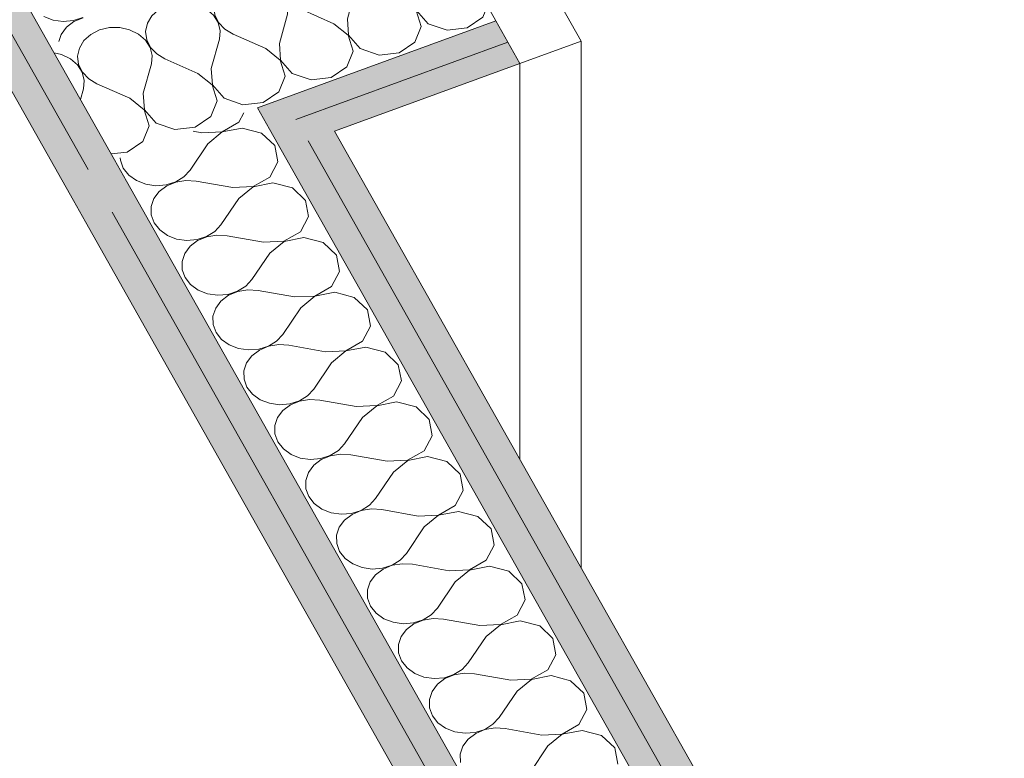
# Model space of a CAD drawing. Header units: millimetres. Extents: x -8337 to 19291, y 9509 to 21675.
# Tile 37 of 163: x -3088 to -2622, y 13799 to 14149. Entities that reach past the tile are written whole.
import ezdxf

# ---------------------------------------------------------------- set-up
doc = ezdxf.new("R2010")
doc.units = ezdxf.units.MM
doc.header["$MEASUREMENT"] = 0
doc.layers.add('Nuevo_08_E_Envans secs', color=7, linetype='Continuous')
doc.layers.add('Nuevo_Puertas Archicad', color=7, linetype='Continuous')
doc.layers.add('Nuevo_08_E_Envans secs_Pluma_Nº__1', color=7, linetype='Continuous', lineweight=5)
doc.layers.add('Nuevo_Puertas Archicad_Pluma_Nº__1', color=7, linetype='Continuous', lineweight=5)
for name, color, linetype, lineweight, true_color in [('Nuevo_08_E_Envans secs_Pluma_Nº__102', 7, 'Continuous', 5, 0xcccccc), ('Nuevo_08_E_Envans secs_Pluma_Nº__79', 7, 'Continuous', 5, 0xaaffd5), ('Nuevo_Puertas Archicad_Pluma_Nº__3', 7, 'Continuous', 5, 0xa4a4a4)]:
    doc.layers.add(name, color=color, linetype=linetype, lineweight=lineweight, true_color=true_color)

# ---------------------------------------------------------------- blocks, each defined once
blk = doc.blocks.new('*X74')
at = {"layer": 'Nuevo_08_E_Envans secs_Pluma_Nº__102', "color": 254, "linetype": 'Continuous', "lineweight": 5, "true_color": 0xcccccc}
for p, q in [((-2893.61, 14200.9), (-2896.87, 14197.97)), ((-2892.52, 14201.45), (-2893.61, 14200.9)), ((-2899.01, 14194.43), (-2899.87, 14190.56)), ((-2896.87, 14197.97), (-2899.01, 14194.43)), ((-2921.71, 14191.23), (-2925.84, 14189.13)), ((-2917.03, 14192.35), (-2921.71, 14191.23)), ((-2912.15, 14192.39), (-2917.03, 14192.35)), ((-2907.44, 14191.35), (-2912.15, 14192.39)), ((-2903.27, 14189.32), (-2907.44, 14191.35)), ((-2899.87, 14190.56), (-2899.38, 14186.64)), ((-2929.09, 14186.2), (-2931.23, 14182.66)), ((-2925.84, 14189.13), (-2929.09, 14186.2)), ((-2899.94, 14186.44), (-2903.27, 14189.32)), ((-2897.72, 14182.94), (-2899.94, 14186.44)), ((-2899.38, 14186.64), (-2897.59, 14182.99)), ((-2949.26, 14180.58), (-2953.94, 14179.47)), ((-2944.38, 14180.62), (-2949.26, 14180.58)), ((-2939.67, 14179.58), (-2944.38, 14180.62)), ((-2931.23, 14182.66), (-2932.09, 14178.79)), ((-2896.76, 14179.08), (-2897.72, 14182.94)), ((-2897.59, 14182.99), (-2894.62, 14179.86)), ((-2958.06, 14177.36), (-2961.32, 14174.43)), ((-2953.94, 14179.47), (-2958.06, 14177.36)), ((-2935.49, 14177.55), (-2939.67, 14179.58)), ((-2932.17, 14174.67), (-2935.49, 14177.55)), ((-2932.09, 14178.79), (-2931.61, 14174.88)), ((-2897.15, 14175.16), (-2896.76, 14179.08)), ((-2894.62, 14179.86), (-2890.71, 14177.51)), ((-2875.22, 14170.66), (-2890.71, 14177.51)), ((-2963.46, 14170.9), (-2964.32, 14167.02)), ((-2961.32, 14174.43), (-2963.46, 14170.9)), ((-2929.94, 14171.17), (-2932.17, 14174.67)), ((-2931.61, 14174.88), (-2929.81, 14171.22)), ((-2928.99, 14167.31), (-2929.94, 14171.17)), ((-2929.81, 14171.22), (-2926.84, 14168.1)), ((-2900.98, 14161.24), (-2897.15, 14175.16)), ((-2986.16, 14167.7), (-2990.29, 14165.6)), ((-2981.48, 14168.81), (-2986.16, 14167.7)), ((-2976.6, 14168.85), (-2981.48, 14168.81)), ((-2971.9, 14167.82), (-2976.6, 14168.85)), ((-2967.72, 14165.78), (-2971.9, 14167.82)), ((-2964.32, 14167.02), (-2963.83, 14163.11)), ((-2929.38, 14163.39), (-2928.99, 14167.31)), ((-2926.84, 14168.1), (-2922.93, 14165.75)), ((-2993.54, 14162.67), (-2995.68, 14159.13)), ((-2990.29, 14165.6), (-2993.54, 14162.67)), ((-2964.39, 14162.91), (-2967.72, 14165.78)), ((-2962.17, 14159.4), (-2964.39, 14162.91)), ((-2963.83, 14163.11), (-2962.04, 14159.45)), ((-2933.21, 14149.47), (-2929.38, 14163.39)), ((-2907.43, 14158.89), (-2922.93, 14165.75)), ((-3013.71, 14157.05), (-3018.39, 14155.93)), ((-3008.83, 14157.09), (-3013.71, 14157.05)), ((-3004.12, 14156.05), (-3008.83, 14157.09)), ((-2995.68, 14159.13), (-2996.54, 14155.26)), ((-2961.21, 14155.55), (-2962.17, 14159.4)), ((-2962.04, 14159.45), (-2959.07, 14156.33)), ((-2900.55, 14153.41), (-2907.43, 14158.89)), ((-2900.98, 14161.24), (-2900.42, 14153.46)), ((-3022.51, 14153.83), (-3025.77, 14150.9)), ((-3018.39, 14155.93), (-3022.51, 14153.83)), ((-2999.94, 14154.02), (-3004.12, 14156.05)), ((-2996.62, 14151.14), (-2999.94, 14154.02)), ((-2996.54, 14155.26), (-2996.06, 14151.34)), ((-2961.6, 14151.63), (-2961.21, 14155.55)), ((-2959.07, 14156.33), (-2955.16, 14153.98)), ((-2939.65, 14147.12), (-2955.16, 14153.98)), ((-2898.27, 14145.84), (-2900.55, 14153.41)), ((-2900.42, 14153.46), (-2894.87, 14147.08)), ((-2869.04, 14150.2), (-2866.82, 14155.69)), ((-3025.77, 14150.9), (-3027.91, 14147.36)), ((-2994.39, 14147.64), (-2996.62, 14151.14)), ((-2996.06, 14151.34), (-2994.26, 14147.69)), ((-2993.44, 14143.78), (-2994.39, 14147.64)), ((-2994.26, 14147.69), (-2991.29, 14144.56)), ((-2965.43, 14137.71), (-2961.6, 14151.63)), ((-2933.21, 14149.47), (-2932.64, 14141.69)), ((-2876.42, 14145.16), (-2869.04, 14150.2)), ((-3050.61, 14144.17), (-3054.74, 14142.06)), ((-3045.93, 14145.28), (-3050.61, 14144.17)), ((-3041.05, 14145.32), (-3045.93, 14145.28)), ((-3036.35, 14144.28), (-3041.05, 14145.32)), ((-3032.17, 14142.25), (-3036.35, 14144.28)), ((-3027.91, 14147.36), (-3028.77, 14143.49)), ((-3028.77, 14143.49), (-3028.28, 14139.58)), ((-2993.83, 14139.86), (-2993.44, 14143.78)), ((-2991.29, 14144.56), (-2987.38, 14142.21)), ((-2932.78, 14141.65), (-2939.65, 14147.12)), ((-2901.27, 14138.43), (-2898.27, 14145.84)), ((-2894.87, 14147.08), (-2885.98, 14144.01)), ((-2885.98, 14144.01), (-2876.42, 14145.16)), ((-3058, 14139.13), (-3060.13, 14135.6)), ((-3054.74, 14142.06), (-3058, 14139.13)), ((-3028.84, 14139.37), (-3032.17, 14142.25)), ((-3026.62, 14135.87), (-3028.84, 14139.37)), ((-3028.28, 14139.58), (-3026.49, 14135.92)), ((-2997.66, 14125.94), (-2993.83, 14139.86)), ((-2971.88, 14135.35), (-2987.38, 14142.21)), ((-2930.49, 14134.07), (-2932.78, 14141.65)), ((-2932.64, 14141.69), (-2927.09, 14135.32)), ((-2908.65, 14133.4), (-2901.27, 14138.43)), ((-3060.13, 14135.6), (-3060.99, 14131.72)), ((-3025.66, 14132.01), (-3026.62, 14135.87)), ((-3026.49, 14135.92), (-3023.52, 14132.8)), ((-2965, 14129.88), (-2971.88, 14135.35)), ((-2965.43, 14137.71), (-2964.87, 14129.93)), ((-2933.49, 14126.66), (-2930.49, 14134.07)), ((-2927.09, 14135.32), (-2918.21, 14132.24)), ((-3068.57, 14132.52), (-3072.12, 14133.3)), ((-3064.4, 14130.48), (-3068.57, 14132.52)), ((-3061.07, 14127.61), (-3064.4, 14130.48)), ((-3060.99, 14131.72), (-3060.51, 14127.81)), ((-3026.05, 14128.09), (-3025.66, 14132.01)), ((-3023.52, 14132.8), (-3019.61, 14130.45)), ((-3004.1, 14123.59), (-3019.61, 14130.45)), ((-2962.72, 14122.31), (-2965, 14129.88)), ((-2964.87, 14129.93), (-2959.32, 14123.55)), ((-2918.21, 14132.24), (-2908.65, 14133.4)), ((-3058.84, 14124.1), (-3061.07, 14127.61)), ((-3060.51, 14127.81), (-3058.71, 14124.15)), ((-3029.89, 14114.17), (-3026.05, 14128.09)), ((-2997.66, 14125.94), (-2997.1, 14118.16)), ((-2940.87, 14121.63), (-2933.49, 14126.66)), ((-3057.89, 14120.25), (-3058.84, 14124.1)), ((-3058.71, 14124.15), (-3055.75, 14121.03)), ((-3058.28, 14116.33), (-3057.89, 14120.25)), ((-3055.75, 14121.03), (-3051.83, 14118.68)), ((-2997.23, 14118.11), (-3004.1, 14123.59)), ((-2965.72, 14114.9), (-2962.72, 14122.31)), ((-2959.32, 14123.55), (-2950.43, 14120.48)), ((-2950.43, 14120.48), (-2940.87, 14121.63)), ((-3059.68, 14111.24), (-3058.28, 14116.33)), ((-3036.33, 14111.82), (-3051.83, 14118.68)), ((-2994.94, 14110.54), (-2997.23, 14118.11)), ((-2997.1, 14118.16), (-2991.54, 14111.78)), ((-2973.1, 14109.86), (-2965.72, 14114.9)), ((-3029.45, 14106.35), (-3036.33, 14111.82)), ((-3029.89, 14114.17), (-3029.32, 14106.39)), ((-2997.94, 14103.13), (-2994.94, 14110.54)), ((-2991.54, 14111.78), (-2982.66, 14108.71)), ((-3027.17, 14098.77), (-3029.45, 14106.35)), ((-3029.32, 14106.39), (-3023.77, 14100.02)), ((-2982.66, 14108.71), (-2973.1, 14109.86)), ((-3005.32, 14098.1), (-2997.94, 14103.13)), ((-3030.17, 14091.36), (-3027.17, 14098.77)), ((-3023.77, 14100.02), (-3014.88, 14096.94)), ((-3014.88, 14096.94), (-3005.32, 14098.1)), ((-3037.55, 14086.33), (-3030.17, 14091.36)), ((-3045.11, 14085.42), (-3037.55, 14086.33))]:
    blk.add_line(p, q, dxfattribs=at)
blk = doc.blocks.new('Elem Sección_70_1')
at = {"layer": 'Nuevo_08_E_Envans secs_Pluma_Nº__79', "linetype": 'Continuous', "lineweight": 5, "true_color": 0xaaffd5}
for points in [[(-2862.82, 14148.57), (-2975.84, 14107.3), (-2970.13, 14097.18), (-2957.56, 14101.77), (-2857.13, 14138.44)], [(-2857.13, 14138.44), (-2957.56, 14101.77), (-2951.85, 14091.64), (-2851.44, 14128.31)], [(-3050.37, 14067.88), (-3037.8, 14072.47), (-3043.51, 14082.59), (-3056.08, 14078)], [(-3057.22, 14053.17), (-3044.66, 14057.76), (-3050.37, 14067.88), (-3062.93, 14063.29)]]:
    blk.add_hatch(color=121, dxfattribs=at).paths.add_polyline_path(points)
at = {"layer": 'Nuevo_08_E_Envans secs_Pluma_Nº__1', "color": 7, "linetype": 'Continuous', "lineweight": 5}
for p, q in [((-2862.82, 14148.57), (-2975.84, 14107.3)), ((-2857.13, 14138.44), (-2957.56, 14101.77)), ((-2851.44, 14128.31), (-2939.28, 14096.23)), ((-3062.93, 14063.29), (-3057.22, 14053.17))]:
    blk.add_line(p, q, dxfattribs=at)
at = {"layer": 'Nuevo_08_E_Envans secs', "lineweight": 0}
blk.add_blockref('*X74', (0, 0), dxfattribs=at)
blk = doc.blocks.new('*X118')
at = {"layer": 'Nuevo_08_E_Envans secs_Pluma_Nº__102', "color": 254, "linetype": 'Continuous', "lineweight": 5, "true_color": 0xcccccc}
for p, q in [((-3077.05, 14150.62), (-3072.66, 14148.9)), ((-3072.66, 14148.9), (-3067.85, 14148.21)), ((-3067.85, 14148.21), (-3063, 14148.61)), ((-3062.74, 14148.16), (-3066.31, 14145.47)), ((-3063, 14148.61), (-3058.46, 14150.07)), ((-3058.4, 14149.96), (-3062.74, 14148.16)), ((-3066.31, 14145.47), (-3068.82, 14142.1)), ((-3068.82, 14142.1), (-3069.98, 14138.66))]:
    blk.add_line(p, q, dxfattribs=at)
blk = doc.blocks.new('Elem Sección_102_1')
at = {"layer": 'Nuevo_08_E_Envans secs_Pluma_Nº__79', "linetype": 'Continuous', "lineweight": 5, "true_color": 0xaaffd5}
for points in [[(-3337.13, 14602.99), (-3349.69, 14598.38), (-3056.08, 14078), (-3043.51, 14082.59), (-3074.26, 14137.1)], [(-3362.25, 14593.78), (-3062.93, 14063.29), (-3050.37, 14067.88), (-3056.08, 14078), (-3349.69, 14598.38)]]:
    blk.add_hatch(color=121, dxfattribs=at).paths.add_polyline_path(points)
at = {"layer": 'Nuevo_08_E_Envans secs_Pluma_Nº__1', "color": 7, "linetype": 'Continuous', "lineweight": 5}
blk.add_line((-3349.69, 14598.38), (-3056.08, 14078), dxfattribs=at)
at = {"layer": 'Nuevo_08_E_Envans secs_Pluma_Nº__1', "color": 7, "linetype": 'Continuous', "lineweight": 5, "flags": 128}
for points in [[(-3337.13, 14602.99), (-3074.26, 14137.1), (-3043.51, 14082.59)], [(-3362.25, 14593.78), (-3352.58, 14576.65), (-3062.93, 14063.29)]]:
    blk.add_lwpolyline(points, dxfattribs=at)
at = {"layer": 'Nuevo_08_E_Envans secs', "lineweight": 0}
blk.add_blockref('*X118', (0, 0), dxfattribs=at)
blk = doc.blocks.new('Elem Sección_105_1')
at = {"layer": 'Nuevo_Puertas Archicad_Pluma_Nº__1', "color": 7, "linetype": 'Continuous', "lineweight": 5}
for p, q in [((-2881.08, 14243.32), (-2822.43, 14138.9)), ((-2822.43, 14138.9), (-2851.44, 14128.31))]:
    blk.add_line(p, q, dxfattribs=at)
at = {"layer": 'Nuevo_Puertas Archicad_Pluma_Nº__1', "color": 7, "linetype": 'Continuous', "lineweight": 5, "flags": 128}
blk.add_lwpolyline([(-2910.08, 14232.73), (-2907.46, 14228.05), (-2904.83, 14223.38), (-2899.14, 14213.25), (-2893.45, 14203.12), (-2862.82, 14148.57), (-2857.13, 14138.44), (-2851.44, 14128.31)], dxfattribs=at)
at = {"layer": 'Nuevo_Puertas Archicad_Pluma_Nº__3', "color": 253, "linetype": 'Continuous', "lineweight": 5, "true_color": 0xa4a4a4}
for p, q in [((-2822.43, 13889.14), (-2822.43, 14138.9)), ((-2851.44, 14128.31), (-2851.44, 13940.55))]:
    blk.add_line(p, q, dxfattribs=at)
blk = doc.blocks.new('*X213')
at = {"layer": 'Nuevo_08_E_Envans secs_Pluma_Nº__102', "color": 254, "linetype": 'Continuous', "lineweight": 5, "true_color": 0xcccccc}
for p, q in [((-2984.64, 14100.42), (-2982.24, 14104.96)), ((-2992.54, 14095.93), (-2984.64, 14100.42)), ((-2983.09, 14097.68), (-2992.48, 14095.83)), ((-2973.9, 14095.28), (-2983.09, 14097.68)), ((-3002.19, 14095.46), (-3006.28, 14096.19)), ((-3002.19, 14095.46), (-2992.54, 14095.93)), ((-2992.48, 14095.83), (-2999.26, 14090.27)), ((-2967.65, 14089.34), (-2973.9, 14095.28)), ((-2999.26, 14090.27), (-3007.75, 14077.76)), ((-2966.2, 14081.63), (-2967.65, 14089.34)), ((-3040.77, 14083.59), (-3040.76, 14082.46)), ((-3040.76, 14082.46), (-3039.37, 14078.69)), ((-3039.37, 14078.69), (-3036.75, 14075.37)), ((-3010.66, 14074.6), (-3007.75, 14077.76)), ((-2970, 14074.47), (-2966.2, 14081.63)), ((-3036.75, 14075.37), (-3033.11, 14072.75)), ((-3014.53, 14072.2), (-3010.66, 14074.6)), ((-2977.9, 14069.98), (-2970, 14074.47)), ((-3033.11, 14072.75), (-3028.72, 14071.03)), ((-3028.72, 14071.03), (-3023.92, 14070.35)), ((-3023.92, 14070.35), (-3019.06, 14070.75)), ((-3018.81, 14070.3), (-3022.37, 14067.61)), ((-3019.06, 14070.75), (-3014.53, 14072.2)), ((-3014.47, 14072.1), (-3018.81, 14070.3)), ((-3009.69, 14072.88), (-3014.47, 14072.1)), ((-3004.82, 14072.57), (-3009.69, 14072.88)), ((-2987.55, 14069.51), (-3004.82, 14072.57)), ((-2987.55, 14069.51), (-2977.9, 14069.98)), ((-2977.84, 14069.87), (-2984.62, 14064.32)), ((-2968.45, 14071.73), (-2977.84, 14069.87)), ((-2959.26, 14069.32), (-2968.45, 14071.73)), ((-2953, 14063.38), (-2959.26, 14069.32)), ((-3024.89, 14064.24), (-3026.17, 14060.44)), ((-3022.37, 14067.61), (-3024.89, 14064.24)), ((-2984.62, 14064.32), (-2993.11, 14051.8)), ((-3026.17, 14060.44), (-3026.11, 14056.51)), ((-2951.56, 14055.68), (-2953, 14063.38)), ((-3026.11, 14056.51), (-3024.72, 14052.74)), ((-2955.35, 14048.51), (-2951.56, 14055.68)), ((-3024.72, 14052.74), (-3022.11, 14049.42)), ((-2996.02, 14048.65), (-2993.11, 14051.8)), ((-3022.11, 14049.42), (-3018.47, 14046.8)), ((-3018.47, 14046.8), (-3014.08, 14045.08)), ((-3014.08, 14045.08), (-3009.27, 14044.39)), ((-3004.42, 14044.79), (-2999.88, 14046.25)), ((-2999.83, 14046.14), (-3004.16, 14044.34)), ((-2999.88, 14046.25), (-2996.02, 14048.65)), ((-2995.04, 14046.92), (-2999.83, 14046.14)), ((-2990.18, 14046.61), (-2995.04, 14046.92)), ((-2972.9, 14043.55), (-2990.18, 14046.61)), ((-2963.25, 14044.02), (-2955.35, 14048.51)), ((-2953.81, 14045.77), (-2963.2, 14043.92)), ((-2944.61, 14043.37), (-2953.81, 14045.77)), ((-3007.73, 14041.65), (-3010.25, 14038.28)), ((-3009.27, 14044.39), (-3004.42, 14044.79)), ((-3004.16, 14044.34), (-3007.73, 14041.65)), ((-2972.9, 14043.55), (-2963.25, 14044.02)), ((-2963.2, 14043.92), (-2969.97, 14038.36)), ((-2938.36, 14037.43), (-2944.61, 14043.37)), ((-3010.25, 14038.28), (-3011.52, 14034.49)), ((-2969.97, 14038.36), (-2978.46, 14025.85)), ((-2936.91, 14029.72), (-2938.36, 14037.43)), ((-3011.52, 14034.49), (-3011.47, 14030.55)), ((-3011.47, 14030.55), (-3010.08, 14026.78)), ((-3010.08, 14026.78), (-3007.47, 14023.46)), ((-2940.71, 14022.56), (-2936.91, 14029.72)), ((-3007.47, 14023.46), (-3003.82, 14020.84)), ((-2985.24, 14020.29), (-2981.37, 14022.69)), ((-2981.37, 14022.69), (-2978.46, 14025.85)), ((-2948.61, 14018.07), (-2940.71, 14022.56)), ((-3003.82, 14020.84), (-2999.43, 14019.12)), ((-2999.43, 14019.12), (-2994.63, 14018.44)), ((-2994.63, 14018.44), (-2989.78, 14018.84)), ((-2989.52, 14018.39), (-2993.08, 14015.7)), ((-2989.78, 14018.84), (-2985.24, 14020.29)), ((-2985.18, 14020.19), (-2989.52, 14018.39)), ((-2980.4, 14020.97), (-2985.18, 14020.19)), ((-2975.53, 14020.66), (-2980.4, 14020.97)), ((-2958.26, 14017.6), (-2975.53, 14020.66)), ((-2958.26, 14017.6), (-2948.61, 14018.07)), ((-2948.55, 14017.96), (-2955.33, 14012.41)), ((-2939.16, 14019.82), (-2948.55, 14017.96)), ((-2929.97, 14017.41), (-2939.16, 14019.82)), ((-2923.71, 14011.47), (-2929.97, 14017.41)), ((-2995.6, 14012.33), (-2996.88, 14008.53)), ((-2993.08, 14015.7), (-2995.6, 14012.33)), ((-2955.33, 14012.41), (-2963.82, 13999.89)), ((-2996.88, 14008.53), (-2996.82, 14004.6)), ((-2922.27, 14003.77), (-2923.71, 14011.47)), ((-2996.82, 14004.6), (-2995.43, 14000.83)), ((-2926.06, 13996.6), (-2922.27, 14003.77)), ((-2995.43, 14000.83), (-2992.82, 13997.51)), ((-2966.73, 13996.74), (-2963.82, 13999.89)), ((-2992.82, 13997.51), (-2989.18, 13994.89)), ((-2989.18, 13994.89), (-2984.79, 13993.17)), ((-2975.13, 13992.88), (-2970.6, 13994.34)), ((-2970.54, 13994.23), (-2974.88, 13992.43)), ((-2970.6, 13994.34), (-2966.73, 13996.74)), ((-2965.75, 13995.01), (-2970.54, 13994.23)), ((-2960.89, 13994.7), (-2965.75, 13995.01)), ((-2943.61, 13991.64), (-2960.89, 13994.7)), ((-2933.97, 13992.11), (-2926.06, 13996.6)), ((-2924.52, 13993.86), (-2933.91, 13992.01)), ((-2915.32, 13991.46), (-2924.52, 13993.86)), ((-2984.79, 13993.17), (-2979.99, 13992.48)), ((-2978.44, 13989.74), (-2980.96, 13986.37)), ((-2979.99, 13992.48), (-2975.13, 13992.88)), ((-2974.88, 13992.43), (-2978.44, 13989.74)), ((-2943.61, 13991.64), (-2933.97, 13992.11)), ((-2933.91, 13992.01), (-2940.69, 13986.45)), ((-2909.07, 13985.52), (-2915.32, 13991.46)), ((-2980.96, 13986.37), (-2982.23, 13982.58)), ((-2940.69, 13986.45), (-2949.17, 13973.94)), ((-2907.62, 13977.81), (-2909.07, 13985.52)), ((-2982.23, 13982.58), (-2982.18, 13978.64)), ((-2982.18, 13978.64), (-2980.79, 13974.87)), ((-2911.42, 13970.65), (-2907.62, 13977.81)), ((-2980.79, 13974.87), (-2978.18, 13971.55)), ((-2978.18, 13971.55), (-2974.54, 13968.93)), ((-2955.95, 13968.38), (-2952.08, 13970.78)), ((-2952.08, 13970.78), (-2949.17, 13973.94)), ((-2919.32, 13966.16), (-2911.42, 13970.65)), ((-2974.54, 13968.93), (-2970.15, 13967.21)), ((-2970.15, 13967.21), (-2965.34, 13966.53)), ((-2965.34, 13966.53), (-2960.49, 13966.93)), ((-2960.23, 13966.48), (-2963.79, 13963.79)), ((-2960.49, 13966.93), (-2955.95, 13968.38)), ((-2955.89, 13968.28), (-2960.23, 13966.48)), ((-2951.11, 13969.06), (-2955.89, 13968.28)), ((-2946.24, 13968.75), (-2951.11, 13969.06)), ((-2928.97, 13965.69), (-2946.24, 13968.75)), ((-2928.97, 13965.69), (-2919.32, 13966.16)), ((-2919.26, 13966.05), (-2926.04, 13960.5)), ((-2909.87, 13967.91), (-2919.26, 13966.05)), ((-2900.68, 13965.5), (-2909.87, 13967.91)), ((-2963.79, 13963.79), (-2966.31, 13960.42)), ((-2894.42, 13959.56), (-2900.68, 13965.5)), ((-2966.31, 13960.42), (-2967.59, 13956.62)), ((-2967.59, 13956.62), (-2967.53, 13952.69)), ((-2926.04, 13960.5), (-2934.53, 13947.98)), ((-2892.98, 13951.86), (-2894.42, 13959.56)), ((-2967.53, 13952.69), (-2966.15, 13948.92)), ((-2896.77, 13944.69), (-2892.98, 13951.86)), ((-2966.15, 13948.92), (-2963.53, 13945.6)), ((-2937.44, 13944.83), (-2934.53, 13947.98)), ((-2963.53, 13945.6), (-2959.89, 13942.98)), ((-2959.89, 13942.98), (-2955.5, 13941.26)), ((-2945.84, 13940.97), (-2941.31, 13942.43)), ((-2941.25, 13942.32), (-2945.59, 13940.52)), ((-2941.31, 13942.43), (-2937.44, 13944.83)), ((-2936.46, 13943.1), (-2941.25, 13942.32)), ((-2931.6, 13942.79), (-2936.46, 13943.1)), ((-2914.33, 13939.73), (-2931.6, 13942.79)), ((-2904.68, 13940.2), (-2896.77, 13944.69)), ((-2955.5, 13941.26), (-2950.7, 13940.57)), ((-2949.15, 13937.83), (-2951.67, 13934.46)), ((-2950.7, 13940.57), (-2945.84, 13940.97)), ((-2945.59, 13940.52), (-2949.15, 13937.83)), ((-2914.33, 13939.73), (-2904.68, 13940.2)), ((-2904.62, 13940.1), (-2911.4, 13934.54)), ((-2895.23, 13941.95), (-2904.62, 13940.1)), ((-2886.03, 13939.55), (-2895.23, 13941.95)), ((-2879.78, 13933.61), (-2886.03, 13939.55)), ((-2951.67, 13934.46), (-2952.95, 13930.67)), ((-2911.4, 13934.54), (-2919.88, 13922.03)), ((-2878.33, 13925.9), (-2879.78, 13933.61)), ((-2952.95, 13930.67), (-2952.89, 13926.73)), ((-2952.89, 13926.73), (-2951.5, 13922.96)), ((-2882.13, 13918.74), (-2878.33, 13925.9)), ((-2951.5, 13922.96), (-2948.89, 13919.64)), ((-2948.89, 13919.64), (-2945.25, 13917.02)), ((-2922.79, 13918.87), (-2919.88, 13922.03)), ((-2945.25, 13917.02), (-2940.86, 13915.3)), ((-2940.86, 13915.3), (-2936.05, 13914.62)), ((-2936.05, 13914.62), (-2931.2, 13915.02)), ((-2930.94, 13914.57), (-2934.51, 13911.88)), ((-2931.2, 13915.02), (-2926.66, 13916.47)), ((-2926.6, 13916.37), (-2930.94, 13914.57)), ((-2926.66, 13916.47), (-2922.79, 13918.87)), ((-2921.82, 13917.14), (-2926.6, 13916.37)), ((-2916.95, 13916.84), (-2921.82, 13917.14)), ((-2899.68, 13913.78), (-2916.95, 13916.84)), ((-2890.03, 13914.25), (-2882.13, 13918.74)), ((-2880.58, 13916), (-2889.97, 13914.14)), ((-2871.39, 13913.59), (-2880.58, 13916)), ((-2934.51, 13911.88), (-2937.02, 13908.51)), ((-2899.68, 13913.78), (-2890.03, 13914.25)), ((-2889.97, 13914.14), (-2896.75, 13908.59)), ((-2865.13, 13907.65), (-2871.39, 13913.59)), ((-2937.02, 13908.51), (-2938.3, 13904.71)), ((-2896.75, 13908.59), (-2905.24, 13896.07)), ((-2863.69, 13899.95), (-2865.13, 13907.65)), ((-2938.3, 13904.71), (-2938.24, 13900.78)), ((-2938.24, 13900.78), (-2936.86, 13897.01)), ((-2936.86, 13897.01), (-2934.24, 13893.69)), ((-2908.15, 13892.92), (-2905.24, 13896.07)), ((-2867.48, 13892.78), (-2863.69, 13899.95)), ((-2934.24, 13893.69), (-2930.6, 13891.07)), ((-2930.6, 13891.07), (-2926.21, 13889.35)), ((-2912.02, 13890.52), (-2908.15, 13892.92)), ((-2907.17, 13891.19), (-2911.96, 13890.41)), ((-2902.31, 13890.88), (-2907.17, 13891.19)), ((-2875.39, 13888.29), (-2867.48, 13892.78)), ((-2926.21, 13889.35), (-2921.41, 13888.66)), ((-2921.41, 13888.66), (-2916.55, 13889.06)), ((-2916.3, 13888.61), (-2919.86, 13885.92)), ((-2916.55, 13889.06), (-2912.02, 13890.52)), ((-2911.96, 13890.41), (-2916.3, 13888.61)), ((-2885.04, 13887.82), (-2902.31, 13890.88)), ((-2885.04, 13887.82), (-2875.39, 13888.29)), ((-2875.33, 13888.19), (-2882.11, 13882.63)), ((-2865.94, 13890.04), (-2875.33, 13888.19)), ((-2856.74, 13887.64), (-2865.94, 13890.04)), ((-2850.49, 13881.7), (-2856.74, 13887.64)), ((-2922.38, 13882.55), (-2923.66, 13878.76)), ((-2919.86, 13885.92), (-2922.38, 13882.55)), ((-2882.11, 13882.63), (-2890.59, 13870.12)), ((-2849.04, 13873.99), (-2850.49, 13881.7)), ((-2923.66, 13878.76), (-2923.6, 13874.82)), ((-2923.6, 13874.82), (-2922.21, 13871.05)), ((-2852.84, 13866.83), (-2849.04, 13873.99)), ((-2922.21, 13871.05), (-2919.6, 13867.73)), ((-2919.6, 13867.73), (-2915.96, 13865.11)), ((-2893.5, 13866.96), (-2890.59, 13870.12)), ((-2915.96, 13865.11), (-2911.57, 13863.39)), ((-2911.57, 13863.39), (-2906.76, 13862.71)), ((-2906.76, 13862.71), (-2901.91, 13863.11)), ((-2901.91, 13863.11), (-2897.37, 13864.56)), ((-2897.31, 13864.46), (-2901.65, 13862.66)), ((-2897.37, 13864.56), (-2893.5, 13866.96)), ((-2892.53, 13865.23), (-2897.31, 13864.46)), ((-2887.67, 13864.93), (-2892.53, 13865.23)), ((-2870.39, 13861.87), (-2887.67, 13864.93)), ((-2860.74, 13862.34), (-2852.84, 13866.83)), ((-2851.29, 13864.09), (-2860.68, 13862.23)), ((-2842.1, 13861.68), (-2851.29, 13864.09)), ((-2905.22, 13859.97), (-2907.73, 13856.6)), ((-2901.65, 13862.66), (-2905.22, 13859.97)), ((-2870.39, 13861.87), (-2860.74, 13862.34)), ((-2860.68, 13862.23), (-2867.46, 13856.68)), ((-2835.85, 13855.74), (-2842.1, 13861.68)), ((-2907.73, 13856.6), (-2909.01, 13852.8)), ((-2867.46, 13856.68), (-2875.95, 13844.16)), ((-2834.4, 13848.04), (-2835.85, 13855.74)), ((-2909.01, 13852.8), (-2908.96, 13848.87)), ((-2908.96, 13848.87), (-2907.57, 13845.1)), ((-2907.57, 13845.1), (-2904.95, 13841.78)), ((-2838.2, 13840.87), (-2834.4, 13848.04)), ((-2904.95, 13841.78), (-2901.31, 13839.16)), ((-2882.73, 13838.61), (-2878.86, 13841.01)), ((-2878.86, 13841.01), (-2875.95, 13844.16)), ((-2846.1, 13836.38), (-2838.2, 13840.87)), ((-2901.31, 13839.16), (-2896.92, 13837.44)), ((-2896.92, 13837.44), (-2892.12, 13836.75)), ((-2892.12, 13836.75), (-2887.26, 13837.15)), ((-2887.01, 13836.7), (-2890.57, 13834.01)), ((-2887.26, 13837.15), (-2882.73, 13838.61)), ((-2882.67, 13838.5), (-2887.01, 13836.7)), ((-2877.89, 13839.28), (-2882.67, 13838.5)), ((-2873.02, 13838.97), (-2877.89, 13839.28)), ((-2855.75, 13835.91), (-2873.02, 13838.97)), ((-2855.75, 13835.91), (-2846.1, 13836.38)), ((-2846.04, 13836.28), (-2852.82, 13830.72)), ((-2836.65, 13838.13), (-2846.04, 13836.28)), ((-2827.45, 13835.73), (-2836.65, 13838.13)), ((-2821.2, 13829.79), (-2827.45, 13835.73)), ((-2893.09, 13830.64), (-2894.37, 13826.85)), ((-2890.57, 13834.01), (-2893.09, 13830.64)), ((-2852.82, 13830.72), (-2861.31, 13818.21)), ((-2894.37, 13826.85), (-2894.31, 13822.91)), ((-2819.76, 13822.08), (-2821.2, 13829.79)), ((-2894.31, 13822.91), (-2892.92, 13819.14)), ((-2823.55, 13814.92), (-2819.76, 13822.08)), ((-2892.92, 13819.14), (-2890.31, 13815.82)), ((-2864.22, 13815.05), (-2861.31, 13818.21)), ((-2890.31, 13815.82), (-2886.67, 13813.2)), ((-2886.67, 13813.2), (-2882.28, 13811.48)), ((-2872.62, 13811.2), (-2868.08, 13812.65)), ((-2868.03, 13812.55), (-2872.36, 13810.75)), ((-2868.08, 13812.65), (-2864.22, 13815.05)), ((-2863.24, 13813.32), (-2868.03, 13812.55)), ((-2858.38, 13813.02), (-2863.24, 13813.32)), ((-2841.1, 13809.96), (-2858.38, 13813.02)), ((-2831.45, 13810.43), (-2823.55, 13814.92)), ((-2822.01, 13812.18), (-2831.39, 13810.32)), ((-2812.81, 13809.77), (-2822.01, 13812.18)), ((-2882.28, 13811.48), (-2877.47, 13810.8)), ((-2875.93, 13808.06), (-2878.44, 13804.69)), ((-2877.47, 13810.8), (-2872.62, 13811.2)), ((-2872.36, 13810.75), (-2875.93, 13808.06)), ((-2841.1, 13809.96), (-2831.45, 13810.43)), ((-2831.39, 13810.32), (-2838.17, 13804.77)), ((-2806.56, 13803.83), (-2812.81, 13809.77)), ((-2878.44, 13804.69), (-2879.72, 13800.89)), ((-2838.17, 13804.77), (-2846.66, 13792.25)), ((-2805.11, 13796.13), (-2806.56, 13803.83)), ((-2879.72, 13800.89), (-2879.67, 13796.96))]:
    blk.add_line(p, q, dxfattribs=at)
blk = doc.blocks.new('Elem Sección_162_1')
at = {"layer": 'Nuevo_08_E_Envans secs_Pluma_Nº__79', "linetype": 'Continuous', "lineweight": 5, "true_color": 0xaaffd5}
for points in [[(-2957.56, 14101.77), (-2970.13, 14097.18), (-2294.84, 12900.34), (-2282.29, 12904.96), (-2288, 12915.08), (-2951.85, 14091.64)], [(-2939.28, 14096.23), (-2951.85, 14091.64), (-2288, 12915.08), (-2275.45, 12919.7)], [(-3037.8, 14072.47), (-3050.37, 14067.88), (-3044.66, 14057.76), (-2380.71, 12881.01), (-2374.99, 12870.89), (-2362.44, 12875.5)], [(-3057.22, 14053.17), (-2393.26, 12876.39), (-2380.71, 12881.01), (-3044.66, 14057.76)]]:
    blk.add_hatch(color=121, dxfattribs=at).paths.add_polyline_path(points)
at = {"layer": 'Nuevo_08_E_Envans secs_Pluma_Nº__1', "color": 7, "linetype": 'Continuous', "lineweight": 5}
for p, q in [((-2939.28, 14096.23), (-2275.45, 12919.7)), ((-2951.85, 14091.64), (-2288, 12915.08)), ((-3044.66, 14057.76), (-2380.71, 12881.01)), ((-3057.22, 14053.17), (-2393.26, 12876.39))]:
    blk.add_line(p, q, dxfattribs=at)
at = {"layer": 'Nuevo_08_E_Envans secs_Pluma_Nº__1', "color": 7, "linetype": 'Continuous', "lineweight": 5, "flags": 128}
for points in [[(-2975.84, 14107.3), (-2970.13, 14097.18), (-2294.84, 12900.34), (-2289.13, 12890.22)], [(-3043.51, 14082.59), (-3037.8, 14072.47), (-2362.44, 12875.5), (-2356.73, 12865.38)]]:
    blk.add_lwpolyline(points, dxfattribs=at)
at = {"layer": 'Nuevo_08_E_Envans secs', "lineweight": 0}
blk.add_blockref('*X213', (0, 0), dxfattribs=at)

msp = doc.modelspace()

# ---------------------------------------------------------------- block references
at = {"layer": 'Nuevo_08_E_Envans secs', "lineweight": 0}
msp.add_blockref('Elem Sección_70_1', (0, 0), dxfattribs=at)

# ---------------------------------------------------------------- next in the draw order: block references
msp.add_blockref('Elem Sección_102_1', (0, 0), dxfattribs=at)
at = {"layer": 'Nuevo_Puertas Archicad', "lineweight": 0}
msp.add_blockref('Elem Sección_105_1', (0, 0), dxfattribs=at)

# ---------------------------------------------------------------- next in the draw order: block references
at = {"layer": 'Nuevo_08_E_Envans secs', "lineweight": 0}
msp.add_blockref('Elem Sección_162_1', (0, 0), dxfattribs=at)

doc.saveas('drawing.dxf')
